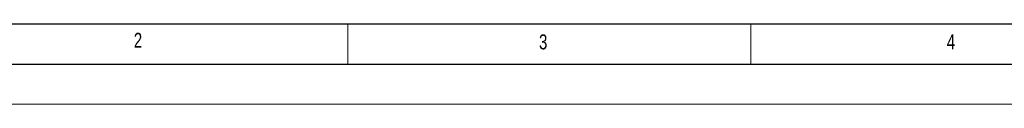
# Model space of a CAD drawing. Header units: millimetres. Extents: x 0 to 594, y 0 to 420.
# Tile 2 of 61: x 61 to 183, y 0 to 10. Entities that reach past the tile are written whole.
import ezdxf

# ---------------------------------------------------------------- set-up
doc = ezdxf.new("R2010")
doc.units = ezdxf.units.MM
doc.layers.add('FORMAT', color=7, linetype='Continuous')
doc.styles.add('SLDTEXTSTYLE0', font='TXT', dxfattribs={"width": 0.75})

msp = doc.modelspace()

# ---------------------------------------------------------------- linework, layer by layer
at = {"color": 7, "linetype": 'Continuous', "lineweight": 18}
for p, q in [((102, 10), (102, 5)), ((152, 10), (152, 5)), ((0, 0), (594, 0))]:
    msp.add_line(p, q, dxfattribs=at)
at = {"layer": 'FORMAT'}
for p, q in [((20, 10), (584, 10)), ((15, 5), (589, 5))]:
    msp.add_line(p, q, dxfattribs=at)

# ---------------------------------------------------------------- texts
at = {"layer": 'FORMAT', "char_height": 1.852, "attachment_point": 1, "style": 'SLDTEXTSTYLE0'}
for s, insert in [('2', (75.416, 8.874)), ('3', (125.713, 8.668)), ('4', (176.326, 8.668))]:
    msp.add_mtext(s, dxfattribs=dict(at, insert=insert))

doc.saveas('drawing.dxf')
